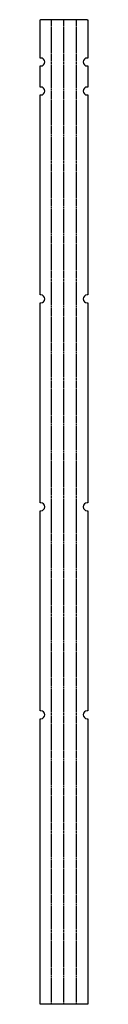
# Model space of a CAD drawing. Header units: millimetres. Extents: x 0 to 198, y 0 to 4073.
import ezdxf

# ---------------------------------------------------------------- set-up
doc = ezdxf.new("R2010")
doc.units = ezdxf.units.MM
doc.linetypes.add('SLD-İki-Kısa-Kesik-Çizgili-Uzun-Kesik-Çizgi', pattern=[15.748, 8.128, -1.524, 1.524, -1.524, 1.524, -1.524])
doc.linetypes.add('SLD-Sürekli', pattern=[0])

msp = doc.modelspace()

# ---------------------------------------------------------------- linework, layer by layer
at = {"color": 7, "linetype": 'SLD-Sürekli', "lineweight": 25}
for p, q in [((0.4, 3914.9), (0.4, 4073.4)), ((0.4, 4073.4), (2.7, 4073.4)), ((195.7, 4073.4), (2.7, 4073.4)), ((195.7, 4073.4), (198.1, 4073.4)), ((198.1, 4073.4), (198.1, 3914.9)), ((2.7, 3914.9), (0.4, 3914.9)), ((3.4, 3914.9), (2.7, 3914.9)), ((195.1, 3914.9), (195.7, 3914.9)), ((198.1, 3914.9), (195.7, 3914.9)), ((0.4, 3794.9), (0.4, 3881.9)), ((0.4, 3881.9), (2.7, 3881.9)), ((2.7, 3881.9), (3.4, 3881.9)), ((195.7, 3881.9), (195.1, 3881.9)), ((195.7, 3881.9), (198.1, 3881.9)), ((198.1, 3881.9), (198.1, 3794.9)), ((2.7, 3794.9), (0.4, 3794.9)), ((3.4, 3794.9), (2.7, 3794.9)), ((195.1, 3794.9), (195.7, 3794.9)), ((198.1, 3794.9), (195.7, 3794.9)), ((0.4, 2934.9), (0.4, 3761.9)), ((0.4, 3761.9), (2.7, 3761.9)), ((2.7, 3761.9), (3.4, 3761.9)), ((195.7, 3761.9), (195.1, 3761.9)), ((195.7, 3761.9), (198.1, 3761.9)), ((198.1, 3761.9), (198.1, 2934.9)), ((2.7, 2934.9), (0.4, 2934.9)), ((3.4, 2934.9), (2.7, 2934.9)), ((195.1, 2934.9), (195.7, 2934.9)), ((198.1, 2934.9), (195.7, 2934.9)), ((0.4, 2074.9), (0.4, 2901.9)), ((0.4, 2901.9), (2.7, 2901.9)), ((2.7, 2901.9), (3.4, 2901.9)), ((195.7, 2901.9), (195.1, 2901.9)), ((195.7, 2901.9), (198.1, 2901.9)), ((198.1, 2901.9), (198.1, 2074.9)), ((2.7, 2074.9), (0.4, 2074.9)), ((0.4, 1214.9), (0.4, 2041.9)), ((0.4, 2041.9), (2.7, 2041.9)), ((3.4, 2074.9), (2.7, 2074.9)), ((2.7, 2041.9), (3.4, 2041.9)), ((195.1, 2074.9), (195.7, 2074.9)), ((195.7, 2041.9), (195.1, 2041.9)), ((198.1, 2074.9), (195.7, 2074.9)), ((195.7, 2041.9), (198.1, 2041.9)), ((198.1, 2041.9), (198.1, 1214.9)), ((2.7, 1214.9), (0.4, 1214.9)), ((0.4, 0.4), (0.4, 1181.9)), ((0.4, 1181.9), (2.7, 1181.9)), ((3.4, 1214.9), (2.7, 1214.9)), ((2.7, 1181.9), (3.4, 1181.9)), ((195.1, 1214.9), (195.7, 1214.9)), ((195.7, 1181.9), (195.1, 1181.9)), ((198.1, 1214.9), (195.7, 1214.9)), ((195.7, 1181.9), (198.1, 1181.9)), ((198.1, 1181.9), (198.1, 0.4)), ((2.7, 0.4), (0.4, 0.4)), ((195.7, 0.4), (2.7, 0.4)), ((198.1, 0.4), (195.7, 0.4))]:
    msp.add_line(p, q, dxfattribs=at)
at = {"color": 7, "linetype": 'SLD-İki-Kısa-Kesik-Çizgili-Uzun-Kesik-Çizgi'}
for p, q in [((47.5, 0.4), (47.5, 4073.4)), ((99.2, 0.4), (99.2, 4073.4)), ((150.9, 0.4), (150.9, 4073.4))]:
    msp.add_line(p, q, dxfattribs=at)
at = {"color": 7, "linetype": 'SLD-Sürekli', "lineweight": 25}
for centre, start, end in [((3.4, 3898.4), 270, 90), ((195.1, 3898.4), 90, 270), ((3.4, 3778.4), 270, 90), ((195.1, 3778.4), 90, 270), ((3.4, 2918.4), 270, 90), ((195.1, 2918.4), 90, 270), ((3.4, 2058.4), 270, 90), ((195.1, 2058.4), 90, 270), ((3.4, 1198.4), 270, 90), ((195.1, 1198.4), 90, 270)]:
    msp.add_arc(centre, 16.5, start, end, dxfattribs=at)

doc.saveas('drawing.dxf')
